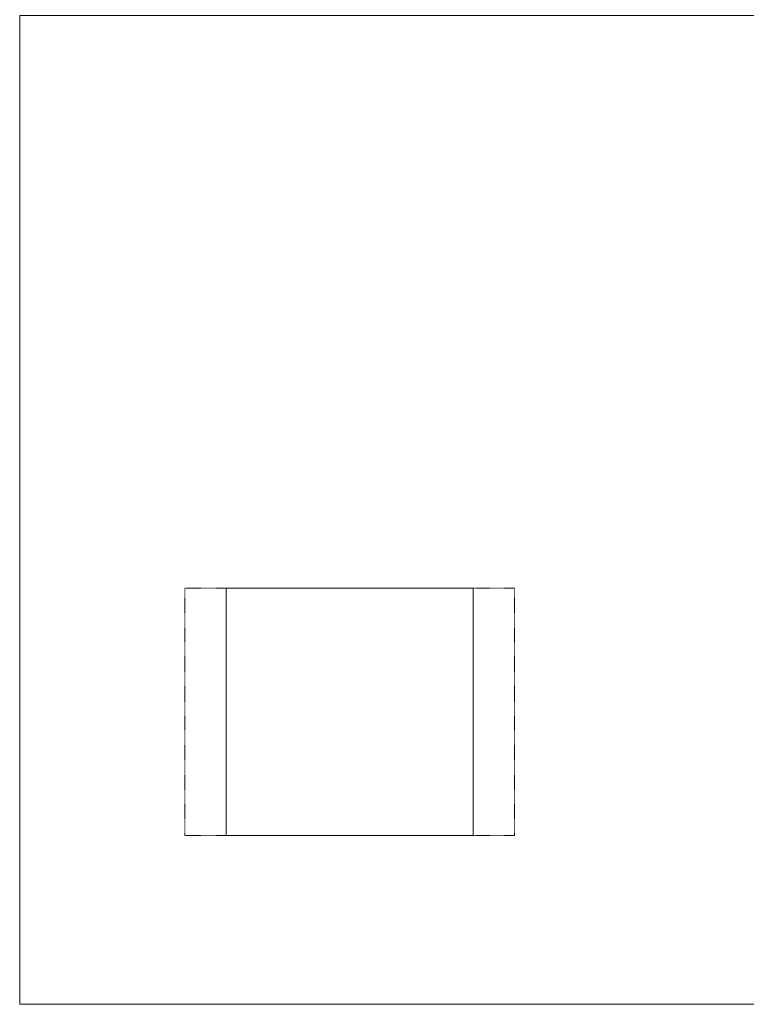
# Model space of a CAD drawing. Header units: millimetres. Extents: x -281 to 121694, y -16481 to 65128.
# Tile 238 of 256: x 19814 to 20696, y 50990 to 52184. Entities that reach past the tile are written whole.
import ezdxf

# ---------------------------------------------------------------- set-up
doc = ezdxf.new("R2010")
doc.units = ezdxf.units.MM
doc.linetypes.add('NLRS_Dash-0_6mm_Space-0_6mm_cpz', pattern=[1.2, 0.6, -0.6])
for name, color, linetype, lineweight in [('A--L$01A__Algemeen', 7, 'Continuous', 5), ('A--L82__LosseGebruikersInvent', 1, 'Continuous', 5), ('A--L8__LosseInventaris', 1, 'Continuous', 5)]:
    doc.layers.add(name, color=color, linetype=linetype, lineweight=lineweight)

# ---------------------------------------------------------------- blocks, each defined once
blk = doc.blocks.new('NLRS_82_FU_UN_lab en spoel tafels_gen_kad - labtafel dxbxh 900x1200x950-V317-L_80_ 13')
at = {"layer": 'A--L$01A__Algemeen'}
for p, q in [((600, 637.3), (-600, 637.3)), ((-600, 637.3), (-600, -262.7)), ((600, -262.7), (600, 637.3)), ((589.8, -262.7), (600, -262.7))]:
    blk.add_line(p, q, dxfattribs=at)
blk = doc.blocks.new('NLRS_82_SE_LB_laboratorium apparaat space reservation_gen_cpz - lab apparaat_tafelniveau-57701571-L_80_ 13')
at = {"layer": 'A--L8__LosseInventaris', "linetype": 'NLRS_Dash-0_6mm_Space-0_6mm_cpz'}
for p, q in [((-200, 150), (200, 150)), ((-200, 150), (-200, -150)), ((200, 150), (200, -150)), ((-200, -150), (200, -150))]:
    blk.add_line(p, q, dxfattribs=at)
at = {"layer": 'A--L8__LosseInventaris'}
for p, q in [((150, 150), (-150, 150)), ((-150, 150), (-150, -150)), ((150, -150), (150, 150)), ((-150, -150), (150, -150))]:
    blk.add_line(p, q, dxfattribs=at)

msp = doc.modelspace()

# ---------------------------------------------------------------- block references
at = {"layer": 'A--L82__LosseGebruikersInvent', "rotation": 90.00000000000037}
msp.add_blockref('NLRS_82_FU_UN_lab en spoel tafels_gen_kad - labtafel dxbxh 900x1200x950-V317-L_80_ 13', (20451.6, 51589.5), dxfattribs=at)
at = {"layer": 'A--L8__LosseInventaris', "linetype": 'NLRS_Dash-0_6mm_Space-0_6mm_cpz', "rotation": 180}
msp.add_blockref('NLRS_82_SE_LB_laboratorium apparaat space reservation_gen_cpz - lab apparaat_tafelniveau-57701571-L_80_ 13', (20214.8, 51344.4), dxfattribs=at)

doc.saveas('drawing.dxf')
